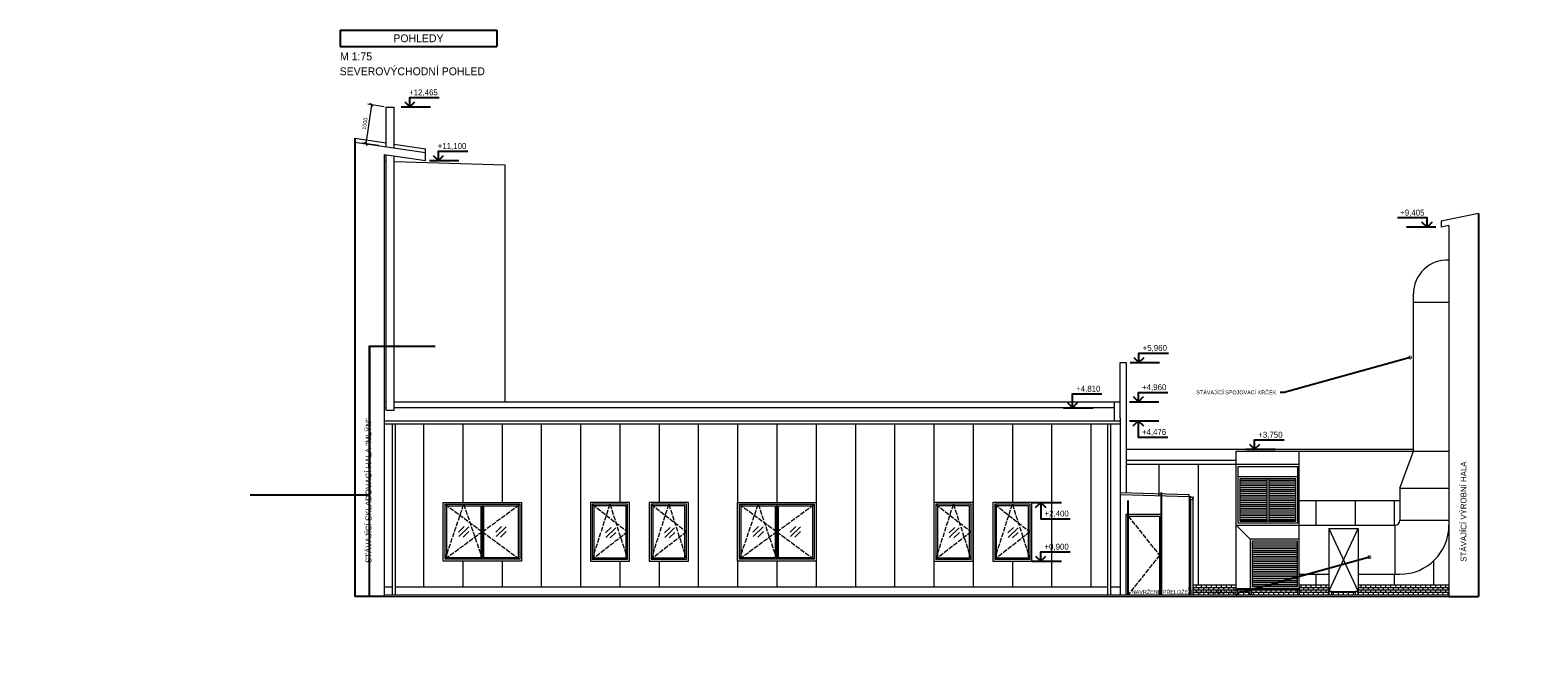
# Model space of a CAD drawing. Header units: millimetres. Extents: x -300186 to 535068, y -28581 to 763298.
# Tile 18 of 256: x 35868 to 74275, y -1329 to 14420. Entities that reach past the tile are written whole.
import ezdxf
from ezdxf import colors
from ezdxf.entities.mleader import LeaderData, LeaderLine
from ezdxf.enums import TextEntityAlignment as Align
from ezdxf.math import Vec2, Vec3

# ---------------------------------------------------------------- set-up
doc = ezdxf.new("R2010")
doc.units = ezdxf.units.MM
doc.header["$LTSCALE"] = 10
doc.header["$PDSIZE"] = -4
doc.linetypes.add('ACAD_ISO02W100', pattern=[15, 12, -3])
for name, color, linetype, lineweight in [('koty', 6, 'Continuous', 9), ('NS_tenka', 252, 'Continuous', 18), ('NS_tlusta', 252, 'Continuous', 18), ('text', 6, 'Continuous', 9), ('tlusta', 252, 'Continuous', 15), ('velmi_tlusta', 252, 'Continuous', 18)]:
    doc.layers.add(name, color=color, linetype=linetype, lineweight=lineweight)
doc.layers.add('netisk', color=30, linetype='Continuous', plot=False)
doc.layers.add('vyskove koty', color=6, linetype='Continuous')
doc.styles.add('laplan', font='txt', dxfattribs={"height": 2})
doc.styles.add('laplan N', font='txt')
doc.dimstyles.new('laplan', dxfattribs={"dimscale": 0, "dimtxt": 2, "dimasz": 1.5, "dimexe": 2, "dimexo": 0, "dimgap": 1, "dimtad": 1, "dimdec": 0, "dimrnd": 10, "dimzin": 1, "dimtxsty": 'laplan', "dimblk": 'OBLIQUE', "dimcen": 2, "dimclrd": 256, "dimclre": 256, "dimclrt": 256, "dimadec": 0, "dimazin": 0, "dimtfac": 1, "dimtdec": 0, "dimtmove": 1, "dimatfit": 2, "dimfxl": 6.5, "dimfxlon": 1, "dimtfill": 1, "dimlwd": 13, "dimlwe": -1, "dimarcsym": 0})

# ---------------------------------------------------------------- blocks, each defined once
blk = doc.blocks.new('A$C9836fc4d')
at = {"layer": 'NS_tenka', "linetype": 'ACAD_ISO02W100'}
for p, q in [((50, 1450), (1000, 750)), ((50, 50), (525, 1450)), ((525, 1450), (1000, 50)), ((1000, 750), (1950, 1450)), ((1000, 750), (50, 50)), ((1000, 750), (1950, 50))]:
    blk.add_line(p, q, dxfattribs=at)
at = {"layer": 'NS_tenka'}
for p, q in [((393, 742), (537, 883)), ((398, 627), (652, 873)), ((1343, 742), (1487, 883)), ((1348, 627), (1602, 873)), ((512, 616), (657, 756)), ((1462, 616), (1607, 756))]:
    blk.add_line(p, q, dxfattribs=at)
for points in [[(50, 1450), (1000, 1450), (1000, 50), (50, 50)], [(90, 1410), (960, 1410), (960, 90), (90, 90)], [(1000, 1450), (1950, 1450), (1950, 50), (1000, 50)], [(1040, 1410), (1910, 1410), (1910, 90), (1040, 90)]]:
    blk.add_lwpolyline(points, close=True, dxfattribs=at)
at = {"layer": 'NS_tlusta', "color": 1}
blk.add_lwpolyline([(0, 1500), (2000, 1500), (2000, 0), (0, 0)], close=True, dxfattribs=at)
blk = doc.blocks.new('A$C804aa62d')
at = {"layer": 'NS_tenka', "linetype": 'ACAD_ISO02W100'}
for p, q in [((50, 50), (500, 1450)), ((50, 1450), (950, 750)), ((500, 1450), (950, 50)), ((950, 750), (50, 50))]:
    blk.add_line(p, q, dxfattribs=at)
at = {"layer": 'NS_tenka'}
for p, q in [((388, 722), (532, 863)), ((393, 607), (647, 853)), ((507, 596), (652, 736))]:
    blk.add_line(p, q, dxfattribs=at)
at = {"layer": 'NS_tenka', "color": 1}
for points in [[(50, 50), (950, 50), (950, 1450), (50, 1450)], [(90, 90), (910, 90), (910, 1410), (90, 1410)]]:
    blk.add_lwpolyline(points, close=True, dxfattribs=at)
at = {"layer": 'NS_tlusta', "color": 1}
blk.add_lwpolyline([(0, 0), (1000, 0), (1000, 1500), (0, 1500)], close=True, dxfattribs=at)
blk = doc.blocks.new('*U57')
at = {"layer": 'vyskove koty', "linetype": 'ByBlock', "lineweight": -2}
blk.add_line((-3, 0), (7, 0), dxfattribs=at)
for points in [[(-1.75, 1.75), (0, 0), (1.75, 1.75)], [(0, 0), (0, 3.2), (0, 3.2), (10, 3.2)]]:
    blk.add_lwpolyline(points, dxfattribs=at)
at = {"layer": 'vyskove koty', "linetype": 'ByBlock', "lineweight": -2, "style": 'laplan N'}
blk.add_attdef('VYSKA', text='', height=2, dxfattribs=at).set_placement((9.5, 5.95), align=Align.TOP_RIGHT)
blk.add_attdef('POPIS_001', (11.39, -0.07), '', height=2, dxfattribs=at)
blk = doc.blocks.new('*U78')
at = {"layer": 'vyskove koty', "linetype": 'ByBlock', "lineweight": -2}
blk.add_line((3, 0), (-7, 0), dxfattribs=at)
for points in [[(0, 0), (0, 3.2), (0, 3.2), (-10, 3.2)], [(1.75, 1.75), (0, 0), (-1.75, 1.75)]]:
    blk.add_lwpolyline(points, dxfattribs=at)
at = {"layer": 'vyskove koty', "linetype": 'ByBlock', "lineweight": -2, "style": 'laplan N'}
blk.add_attdef('VYSKA', text='', height=2, dxfattribs=at).set_placement((-0.52, 5.95), align=Align.TOP_RIGHT)
blk.add_attdef('POPIS_001', (-14.18, -0.11), '', height=2, dxfattribs=at)
blk = doc.blocks.new('*U81')
at = {"layer": 'vyskove koty', "linetype": 'ByBlock', "lineweight": -2}
blk.add_line((-3, 0), (7, 0), dxfattribs=at)
for points in [[(-1.75, -1.75), (0, 0), (1.75, -1.75)], [(0, 0), (0, -5.54), (0, -5.54), (10, -5.54)]]:
    blk.add_lwpolyline(points, dxfattribs=at)
at = {"layer": 'vyskove koty', "linetype": 'ByBlock', "lineweight": -2, "style": 'laplan N'}
blk.add_attdef('VYSKA', text='', height=2, dxfattribs=at).set_placement((9.5, -2.79), align=Align.TOP_RIGHT)
blk.add_attdef('POPIS_001', (11.39, -8.81), '', height=2, dxfattribs=at)
blk = doc.blocks.new('*U82')
at = {"layer": 'vyskove koty', "linetype": 'ByBlock', "lineweight": -2}
blk.add_line((-3, 0), (7, 0), dxfattribs=at)
for points in [[(-1.75, 1.75), (0, 0), (1.75, 1.75)], [(0, 0), (0, 4.68), (0, 4.68), (10, 4.68)]]:
    blk.add_lwpolyline(points, dxfattribs=at)
at = {"layer": 'vyskove koty', "linetype": 'ByBlock', "lineweight": -2, "style": 'laplan N'}
blk.add_attdef('VYSKA', text='', height=2, dxfattribs=at).set_placement((9.5, 7.43), align=Align.TOP_RIGHT)
blk.add_attdef('POPIS_001', (11.39, 1.41), '', height=2, dxfattribs=at)
blk = doc.blocks.new('_OBLIQUE')
at = {"color": 0, "linetype": 'ByBlock'}
blk.add_line((-0.5, -0.5), (0.5, 0.5), dxfattribs=at)
blk = doc.blocks.new('*D85')
at = {"layer": 'Defpoints', "color": 0, "lineweight": -3, "transparency": 16777216}
for p in [(44939, 12463), (44418, 11530), (44790, 11474)]:
    blk.add_point(p, dxfattribs=at)
at = {"layer": 'koty', "lineweight": 13, "transparency": 16777216}
blk.add_line((44567, 12519), (44418, 11530), dxfattribs=at)
at = {"layer": 'koty', "transparency": 16777216}
for p, q in [((44888, 12471), (44468, 12534)), ((44740, 11482), (44320, 11545))]:
    blk.add_line(p, q, dxfattribs=at)
at = {"layer": 'koty', "lineweight": 13, "transparency": 16777216, "xscale": 75, "yscale": 75, "zscale": 75}
for p, rotation in [((44567, 12519), 81.4692343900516), ((44418, 11530), 261.4692343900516)]:
    blk.add_blockref('_OBLIQUE', p, dxfattribs=dict(at, rotation=rotation))
at = {"layer": 'koty', "transparency": 16777216, "insert": (44393, 12040), "char_height": 100, "attachment_point": 5, "rotation": 81.4692, "style": 'laplan', "bg_fill": 3, "box_fill_scale": 1.1, "bg_fill_color": 256, "bg_fill_true_color": 13158600, "bg_fill_transparency": 0}
blk.add_mtext('1000', dxfattribs=at)
blk = doc.blocks.new('*T88')
at = {"layer": 'text', "color": 0, "lineweight": -2}
for p, q in [((0, 0), (3995, 0)), ((0, 0), (0, -417)), ((3995, 0), (3995, -417)), ((0, -417), (3995, -417))]:
    blk.add_line(p, q, dxfattribs=at)
at = {"layer": 'text', "lineweight": 18, "insert": (1997, -208), "char_height": 200, "width": 3844.77, "attachment_point": 5, "style": 'laplan N'}
blk.add_mtext('POHLEDY', dxfattribs=at)
blk = doc.blocks.new('_DotSmall')
at = {"color": 0, "linetype": 'ByBlock', "const_width": 0.5}
blk.add_lwpolyline([(-0.0625, 0, 1), (0.0625, 0, 1)], format="xyb", close=True, dxfattribs=at)
blk = doc.blocks.new('A$C801bb225')
at = {"layer": 'NS_tlusta', "color": 1}
for p, q in [((0, 1686), (750, 1686)), ((0, 1686), (0, 79)), ((0, 1686), (750, 79)), ((0, 79), (750, 1686)), ((750, 1686), (750, 79)), ((0, 79), (750, 79))]:
    blk.add_line(p, q, dxfattribs=at)
for points in [[(79, 0), (79, 79), (0, 79), (0, 0)], [(750, 0), (750, 79), (671, 79), (671, 0)]]:
    blk.add_lwpolyline(points, dxfattribs=at)
blk = doc.blocks.new('slepak')
at = {"layer": 'text', "color": 252, "char_height": 150, "attachment_point": 1, "rotation": 90, "style": 'laplan N'}
for insert in [(4060, 107758), (4114, 90533)]:
    blk.add_mtext_dynamic_manual_height_columns('\\pi1880.72915;SKLADOVACÍ HALA\\P\\pi2434.22915;(MLÝN)', width=5545.82, gutter_width=500, heights=[0], dxfattribs=dict(at, insert=insert))

msp = doc.modelspace()

# ---------------------------------------------------------------- hatches: boundary and pattern name
at = {"layer": 'koty'}
h = msp.add_hatch(dxfattribs=at)
h.set_pattern_fill('ANSI31', color=251, scale=15, angle=135)
h.set_pattern_definition([(180, (66688.643, 1920), (-4e-15, -47.625), [])])
h.paths.add_polyline_path([(67368.643, 3010), (66688.643, 3010), (66688.643, 1920), (67368.643, 1920)])
h.paths.add_polyline_path([(68098.643, 3010), (67418.643, 3010), (67418.643, 1920), (68098.643, 1920)])
h = msp.add_hatch(dxfattribs=at)
h.set_pattern_fill('ANSI31', color=251, scale=15, angle=135)
h.set_pattern_definition([(180, (132287.353, 10701.145), (-4e-15, -47.625), [])])
h.paths.add_polyline_path([(68148.643, 1410), (66998.643, 1410), (66998.643, 260), (68148.643, 260)])
h = msp.add_hatch(dxfattribs=at)
h.set_pattern_fill('BRICK', color=251, scale=10)
h.set_pattern_definition([(0, (65388.64, 300), (0, 63.5), []), (90, (65388.64, 300), (-127, 8e-15), [63.5, -63.5]), (90, (65452.14, 300), (-127, 8e-15), [-63.5, 63.5])])
h.paths.add_polyline_path([(66948.643, 50), (66948.643, 173.94), (66624.703, 173.94), (66624.703, 50)])
h.paths.add_polyline_path([(66984.703, 173.94), (66984.703, 50), (68162.583, 50), (68162.583, 173.94)])
h.paths.add_polyline_path([(65429.688, 50), (65429.688, 300), (65388.643, 300), (65388.643, 50)])
h.paths.add_polyline_path([(65489.688, 300), (65489.688, 50), (66588.643, 50), (66588.643, 173.94), (66588.643, 210), (66588.643, 300)])
h.paths.add_polyline_path([(68948.643, 50), (68948.643, 300), (68198.643, 300), (68198.643, 210), (68198.643, 173.94), (68198.643, 50)])
h.paths.add_polyline_path([(69619.784, 50), (69619.784, 128.859), (69027.502, 128.859), (69027.502, 50)])
h.paths.add_polyline_path([(69698.643, 300), (69698.643, 50), (72011.499, 50), (72011.499, 300)])

# ---------------------------------------------------------------- linework, layer by layer
for p, q in [((64618.177, 3375.292), (64618.177, 2573.204)), ((65618.177, 3375.292), (65618.177, 300)), ((68618.177, 2450), (68618.177, 1820)), ((69618.177, 2450), (69618.177, 1820)), ((70618.177, 2450), (70618.177, 1820)), ((71618.177, 909.724), (71618.177, 300)), ((68618.177, 570), (68618.177, 300)), ((70618.177, 570), (70618.177, 300))]:
    msp.add_line(p, q, dxfattribs=at)
at = {"layer": 'netisk'}
for p, q in [((44138.643, 11672.031), (44138.643, 0)), ((72761.499, 9752.732), (72761.499, 0)), ((44888.643, 0), (44138.643, 0)), ((72011.499, 0), (72761.499, 0))]:
    msp.add_line(p, q, dxfattribs=at)
for points in [[(63838.643, 50), (63838.643, 2450)], [(64688.643, 50), (64688.643, 2650)]]:
    msp.add_lwpolyline(points, dxfattribs=at)
at = {"layer": 'NS_tenka'}
for p, q in [((45888.643, 4400.567), (45888.643, 250)), ((46888.643, 4400.567), (46888.643, 2400)), ((47888.643, 4400.567), (47888.643, 2400)), ((48888.643, 4400.567), (48888.643, 250)), ((49888.643, 4400.567), (49888.643, 250)), ((50888.643, 4400.567), (50888.643, 2400)), ((51888.643, 4400.567), (51888.643, 2400)), ((52888.643, 4400.567), (52888.643, 250)), ((53888.643, 4400.567), (53888.643, 2400)), ((54888.643, 4400.567), (54888.643, 2400)), ((55888.643, 4400.567), (55888.643, 2400)), ((56888.643, 4400.567), (56888.643, 250)), ((57888.643, 4400.567), (57888.643, 250)), ((58888.643, 4400.567), (58888.643, 2400)), ((59888.643, 4400.567), (59888.643, 250)), ((60888.643, 4400.567), (60888.643, 2400)), ((61888.643, 4400.567), (61888.643, 250)), ((62888.643, 4400.567), (62888.643, 250)), ((46888.643, 900), (46888.643, 250)), ((47888.643, 900), (47888.643, 250)), ((50888.643, 900), (50888.643, 250)), ((51888.643, 900), (51888.643, 250)), ((53888.643, 900), (53888.643, 250)), ((54888.643, 900), (54888.643, 250)), ((55888.643, 900), (55888.643, 250)), ((58888.643, 900), (58888.643, 250)), ((60888.643, 900), (60888.643, 250))]:
    msp.add_line(p, q, dxfattribs=at)
at = {"layer": 'NS_tenka', "color": 1, "linetype": 'ACAD_ISO02W100'}
for p, q in [((63838.643, 2050), (64638.643, 1050)), ((64638.643, 1050), (63838.643, 50))]:
    msp.add_line(p, q, dxfattribs=at)
at = {"layer": 'NS_tenka', "color": 1}
msp.add_lwpolyline([(63838.643, 50), (63838.643, 2050), (64638.643, 2050), (64638.643, 50)], dxfattribs=at)
at = {"layer": 'NS_tlusta', "color": 1}
for p, q in [((44938.643, 12463.218), (45138.643, 12463.218)), ((44938.643, 11452.031), (44938.643, 12463.218)), ((45138.643, 11422.031), (45138.643, 12463.218)), ((44938.643, 4750.832), (44938.643, 11251.472)), ((45138.643, 4750.832), (45138.643, 11221.472)), ((63638.643, 4961.267), (63638.643, 5961.267)), ((63638.643, 5961.267), (63788.643, 5961.267)), ((63788.643, 5961.267), (63788.643, 2649.612)), ((44888.643, 4961.267), (44938.643, 4961.267)), ((44888.643, 4811.267), (44938.643, 4811.267)), ((44938.643, 4750.832), (45138.643, 4750.832)), ((45138.643, 4961.267), (63638.643, 4961.267)), ((45138.643, 4811.267), (63488.643, 4811.267)), ((63488.643, 4475.567), (63488.643, 4961.267)), ((63638.643, 4555.5), (63638.643, 4961.267)), ((44888.643, 4475.567), (63638.643, 4475.567)), ((44888.643, 4400.567), (63638.643, 4400.567)), ((45088.643, 4400.567), (45088.643, 50)), ((45163.643, 4400.567), (45163.643, 50)), ((63313.643, 4400.567), (63313.643, 50)), ((63388.643, 4400.567), (63388.643, 50)), ((63638.643, 4555.5), (63638.643, 50)), ((63638.643, 2652.612), (65388.643, 2600.112)), ((63638.643, 2602.59), (65388.643, 2550.09)), ((65388.643, 2550.09), (65388.643, 2600.112)), ((65388.643, 2550.09), (65388.643, 50)), ((65388.643, 2550.09), (65438.62, 2548.591)), ((65402.22, 2526.271), (65499.989, 2541.039)), ((65429.688, 2481.635), (65429.688, 50)), ((65438.62, 2548.591), (65430.257, 2530.506)), ((65489.688, 2493.162), (65489.688, 50)), ((44888.643, 250), (45088.643, 250)), ((44888.643, 50), (64188.643, 50)), ((45163.643, 250), (63313.643, 250)), ((63388.643, 250), (63638.643, 250)), ((63638.643, 50), (66588.643, 50)), ((66588.643, 50), (66588.643, 0))]:
    msp.add_line(p, q, dxfattribs=at)
msp.add_lwpolyline([(63788.643, 50), (63788.643, 2100), (64688.643, 2100), (64688.643, 50)], dxfattribs=at)
msp.add_arc((65452.22, 2526.271), 50, 180, 17.1795059, dxfattribs=at)
at = {"layer": 'tlusta'}
for p, q in [((45138.643, 11522.031), (45938.643, 11402.031)), ((45938.643, 11302.031), (45938.643, 11402.031)), ((44888.643, 11082.972), (44938.643, 11081.472)), ((45138.643, 11075.472), (47958.643, 10990.872)), ((47958.643, 10990.872), (47958.643, 4961.267)), ((72011.499, 8566.313), (71927.363, 8566.313)), ((71104.473, 3700), (71104.473, 7705.409)), ((71104.473, 7496.895), (72011.499, 7496.895)), ((63788.643, 3750), (71104.473, 3750)), ((63788.643, 3470.555), (66588.643, 3470.555)), ((66588.643, 3360), (66588.643, 3700)), ((66588.643, 3700), (71104.473, 3700)), ((68198.643, 3360), (68198.643, 3700)), ((70761.499, 2760), (71104.473, 3700)), ((71104.473, 3700), (72011.499, 3700)), ((63788.643, 3375.292), (66588.643, 3375.292)), ((66588.643, 210), (66588.643, 3360)), ((68198.643, 3360), (66588.643, 3360)), ((68198.643, 1460), (68198.643, 3360)), ((66638.643, 3060), (68148.643, 3060)), ((67368.643, 3010), (67368.643, 1920)), ((67418.643, 3010), (67418.643, 1920)), ((70761.499, 2760), (70761.499, 1946.701)), ((70761.499, 2760), (72011.499, 2760)), ((68198.643, 2450), (70761.499, 2450)), ((70761.499, 1946.701), (72011.499, 1946.701)), ((66588.643, 1820), (68198.643, 1820)), ((66948.643, 1460), (66588.643, 1820)), ((68198.643, 1820), (70634.798, 1820)), ((70634.798, 1820), (70634.798, 570)), ((68198.643, 570), (68948.643, 570)), ((69698.643, 570), (70761.499, 570)), ((65388.643, 300), (65429.688, 300)), ((65489.688, 300), (66588.643, 300)), ((66588.643, 210), (68198.643, 210)), ((66588.643, 50), (72011.499, 50)), ((68198.643, 300), (68948.643, 300)), ((69698.643, 300), (72011.499, 300))]:
    msp.add_line(p, q, dxfattribs=at)
for points in [[(66638.643, 3310), (68148.643, 3310), (68148.643, 1870), (66638.643, 1870)], [(66688.643, 3010), (68098.643, 3010), (68098.643, 1920), (66688.643, 1920)], [(68198.643, 210), (68198.643, 1460), (66948.643, 1460), (66948.643, 210)], [(68148.643, 260), (68148.643, 1410), (66998.643, 1410), (66998.643, 260)], [(66588.643, 210), (68198.643, 210), (68198.643, 173.94), (66588.643, 173.94)], [(66588.643, 50), (66588.643, 173.94), (66624.703, 173.94), (66624.703, 50)], [(66948.643, 50), (66948.643, 173.94), (66984.703, 173.94), (66984.703, 50)], [(68162.583, 50), (68162.583, 173.94), (68198.643, 173.94), (68198.643, 50)]]:
    msp.add_lwpolyline(points, close=True, dxfattribs=at)
for centre, radius, start, end in [((71966.255, 7705.409), 861.782, 87.4133958, 180), ((70634.798, 1946.701), 126.701, 270, 0), ((70761.499, 1820), 1250, 270, 0)]:
    msp.add_arc(centre, radius, start, end, dxfattribs=at)
at = {"layer": 'velmi_tlusta'}
for p, q in [((44138.643, 11572.031), (45938.643, 11302.031)), ((44888.643, 11258.972), (44888.643, 0)), ((44888.643, 11258.972), (45938.643, 11101.472)), ((45938.643, 11101.472), (45938.643, 11302.031)), ((72761.499, 9752.732), (71811.499, 9560)), ((71811.499, 9560), (71811.499, 9406.944)), ((72011.499, 9447.519), (71811.499, 9406.944)), ((72011.499, 9447.519), (72011.499, 0)), ((44888.643, 0), (72011.499, 0))]:
    msp.add_line(p, q, dxfattribs=at)

# ---------------------------------------------------------------- block references
msp.add_blockref('*T88', (43762.009, 14420.262))
at = {"layer": 'koty'}
for name, p in [('A$C9836fc4d', (46388.643, 900)), ('A$C804aa62d', (50138.643, 900)), ('A$C804aa62d', (51638.643, 900)), ('A$C9836fc4d', (53888.643, 900)), ('A$C804aa62d', (58888.643, 900)), ('A$C804aa62d', (60388.643, 900))]:
    msp.add_blockref(name, p, dxfattribs=at)
at = {"layer": 'netisk'}
msp.add_blockref('A$C801bb225', (68948.643, 50), dxfattribs=at)
at = {"layer": 'vyskove koty'}
ref = msp.add_blockref('*U57', (45539.953, 12465.218), dxfattribs=dict(at, xscale=75, yscale=75, zscale=75))
ref.add_attrib('VYSKA', '+12,465', dxfattribs={"linetype": 'ByBlock', "lineweight": -2, "height": 150, "style": 'laplan N'}).set_placement((46252.4, 12911.452), align=Align.TOP_RIGHT)
ref = msp.add_blockref('*U57', (46266.814, 11100.472), dxfattribs=dict(at, xscale=75, yscale=75, zscale=75))
ref.add_attrib('VYSKA', '+11,100', dxfattribs={"linetype": 'ByBlock', "lineweight": -2, "height": 150, "style": 'laplan N'}).set_placement((46979.261, 11546.706), align=Align.TOP_RIGHT)
ref = msp.add_blockref('*U78', (71451.565, 9404.944), dxfattribs=dict(at, xscale=75, yscale=75, zscale=75))
ref.add_attrib('VYSKA', '+9,405', dxfattribs={"linetype": 'ByBlock', "lineweight": -2, "height": 150, "style": 'laplan N'}).set_placement((71387.761, 9851.178), align=Align.TOP_RIGHT)
ref = msp.add_blockref('*U57', (64113.404, 5960.267), dxfattribs=dict(at, xscale=75, yscale=75, zscale=75))
ref.add_attrib('VYSKA', '+5,960', dxfattribs={"linetype": 'ByBlock', "lineweight": -2, "height": 150, "style": 'laplan N'}).set_placement((64825.85, 6406.501), align=Align.TOP_RIGHT)
ref = msp.add_blockref('*U57', (64099.037, 4960.267), dxfattribs=dict(at, xscale=75, yscale=75, zscale=75))
ref.add_attrib('VYSKA', '+4,960', dxfattribs={"linetype": 'ByBlock', "lineweight": -2, "height": 150, "style": 'laplan N'}).set_placement((64811.484, 5406.501), align=Align.TOP_RIGHT)
ref = msp.add_blockref('*U82', (62420.584, 4810.267), dxfattribs=dict(at, xscale=75, yscale=75, zscale=75))
ref.add_attrib('VYSKA', '+4,810', dxfattribs={"linetype": 'ByBlock', "lineweight": -2, "height": 150, "style": 'laplan N'}).set_placement((63133.03, 5367.577), align=Align.TOP_RIGHT)
ref = msp.add_blockref('*U81', (64096.226, 4475.567), dxfattribs=dict(at, xscale=75, yscale=75, zscale=75))
ref.add_attrib('VYSKA', '+4,476', dxfattribs={"linetype": 'ByBlock', "lineweight": -2, "height": 150, "style": 'laplan N'}).set_placement((64808.672, 4266.362), align=Align.TOP_RIGHT)
ref = msp.add_blockref('*U57', (67059.873, 3750), dxfattribs=dict(at, xscale=75, yscale=75, zscale=75))
ref.add_attrib('VYSKA', '+3,750', dxfattribs={"linetype": 'ByBlock', "lineweight": -2, "height": 150, "style": 'laplan N'}).set_placement((67772.32, 4196.234), align=Align.TOP_RIGHT)
ref = msp.add_blockref('*U81', (61613.643, 2400), dxfattribs=dict(at, xscale=75, yscale=75, zscale=75))
ref.add_attrib('VYSKA', '+2,400', dxfattribs={"linetype": 'ByBlock', "lineweight": -2, "height": 150, "style": 'laplan N'}).set_placement((62326.089, 2190.795), align=Align.TOP_RIGHT)
ref = msp.add_blockref('*U57', (61613.643, 900), dxfattribs=dict(at, xscale=75, yscale=75, zscale=75))
ref.add_attrib('VYSKA', '+0,900', dxfattribs={"linetype": 'ByBlock', "lineweight": -2, "height": 150, "style": 'laplan N'}).set_placement((62326.089, 1346.234), align=Align.TOP_RIGHT)

# ---------------------------------------------------------------- texts
at = {"layer": 'text', "color": 252, "lineweight": 18, "insert": (43761.758, 13852.257), "char_height": 200, "attachment_point": 1, "style": 'laplan N'}
msp.add_mtext_dynamic_manual_height_columns('M 1:75', width=5545.81543, gutter_width=500, heights=[0], dxfattribs=at)
at = {"layer": 'text', "insert": (43752.099, 13472.921), "char_height": 200, "attachment_point": 1, "style": 'laplan N'}
msp.add_mtext_dynamic_manual_height_columns('SEVEROVÝCHODNÍ POHLED', width=5545.81543, gutter_width=500, heights=[0], dxfattribs=at)
at = {"layer": 'text', "char_height": 150, "attachment_point": 1, "rotation": 90, "style": 'laplan N', "bg_fill": 3, "box_fill_scale": 1, "bg_fill_color": 256, "bg_fill_transparency": 0}
for s, width, insert in [('STÁVAJÍCÍ SKLADOVACÍ HALA "MLÝN"', 5611.76454, (44411.998, 856.139)), ('STÁVAJÍCÍ VÝROBNÍ HALA', 3937.41047, (72306.672, 888.54))]:
    msp.add_mtext_dynamic_manual_height_columns(s, width=width, gutter_width=500, heights=[0], dxfattribs=dict(at, insert=insert))

# ---------------------------------------------------------------- leaders
at = {"layer": 'text'}
ml = msp.add_multileader_mtext('Standard', dxfattribs=at)
ml.set_content('STÁVAJÍCÍ SPOJOVACÍ KRČEK', color=256, style='laplan')
ml.set_leader_properties()
ml.set_arrow_properties(name='DOTSMALL')
ml.build(insert=Vec2(0, 0))
ml.multileader.update_dxf_attribs({"dogleg_length": 2, "arrow_head_size": 150, "scale": 50})
ctx = ml.context
ctx.base_point, ctx.scale, ctx.char_height, ctx.arrow_head_size, ctx.landing_gap_size, ctx.plane_origin = Vec3(65605.79, 5198.15), 50, 100, 150, 100, Vec3(65357.386, 4041.692)
ctx.text_align_type = 2
notes = []
notes.append((ctx, [(1, (1, 1, 0), (67814.933, 5198.15), (-1, 0), 100, [(0, [(71020.444, 6086.164)], 0, [])])]))
ctx.mtext.insert, ctx.mtext.alignment, ctx.mtext.flow_direction = Vec3(67614.933, 5249.222), 3, 5
ml = msp.add_multileader_mtext('Standard', dxfattribs=at)
ml.set_content('NAVRŽENÉ PŘELOŽENÍ VZT JEDNOTEK', color=256, style='laplan')
ml.set_leader_properties()
ml.set_arrow_properties(name='DOTSMALL')
ml.build(insert=Vec2(0, 0))
ml.multileader.update_dxf_attribs({"dogleg_length": 2, "arrow_head_size": 150, "scale": 50})
ctx = ml.context
ctx.base_point, ctx.scale, ctx.char_height, ctx.arrow_head_size, ctx.landing_gap_size, ctx.plane_origin = Vec3(64011.479, 117.549), 50, 100, 150, 100, Vec3(64320.647, -1038.909)
ctx.text_align_type = 2
notes.append((ctx, [(1, (1, 1, 0), (66778.193, 117.549), (-1, 0), 100, [(0, [(69983.704, 1005.563)], 0, [])])]))
ctx.mtext.insert, ctx.mtext.alignment, ctx.mtext.flow_direction = Vec3(66578.193, 168.621), 3, 5
for ctx, leaders in notes:
    for number, flags, end, landing, length, lines in leaders:
        leader = LeaderData()
        leader.index, (leader.has_last_leader_line, leader.has_dogleg_vector, leader.attachment_direction) = number, flags
        leader.last_leader_point, leader.dogleg_vector, leader.dogleg_length = Vec3(end), Vec3(landing), length
        for number, points, colour, breaks in lines:
            line = LeaderLine()
            line.index, line.vertices, line.color, line.breaks = number, Vec3.list(points), colors.encode_raw_color(colour), breaks
            leader.lines.append(line)
        ctx.leaders.append(leader)

# ---------------------------------------------------------------- next in the draw order: linework, layer by layer
at = {"layer": 'netisk'}
for points in [[(44513.643, 6380), (44513.643, 2580), (41474.249, 2580)], [(44513.643, 0), (44513.643, 6380), (46184.709, 6380)]]:
    msp.add_lwpolyline(points, dxfattribs=at)

# ---------------------------------------------------------------- next in the draw order: dimensions: what is measured, and where the dimension line sits
at = {"layer": 'koty'}
dim = msp.add_aligned_dim(p1=(44938.643, 12463.218), p2=(44790.302, 11474.282), distance=-376.011, dimstyle='laplan', override={"dimscale": 50}, dxfattribs=at)
dim.commit()
dim.dimension.update_dxf_attribs({"geometry": '*D85', "text_midpoint": (44392.739, 12039.51)})

# ---------------------------------------------------------------- next in the draw order: leaders
at = {"layer": 'text'}
ml = msp.add_multileader_mtext('Standard', dxfattribs=at)
ml.set_content('NOVĚ NAVRŽENÉ KOMÍNOVÉ TĚLESO NOVĚ NAVRŽENÉHO KOTLE', color=256, style='laplan')
ml.set_leader_properties()
ml.set_arrow_properties(name='DOTSMALL')
ml.build(insert=Vec2(0, 0))
ml.multileader.update_dxf_attribs({"dogleg_length": 2, "arrow_head_size": 150, "scale": 50})
ctx = ml.context
ctx.base_point, ctx.scale, ctx.char_height, ctx.arrow_head_size, ctx.landing_gap_size, ctx.plane_origin = Vec3(124351.543, 6834.549), 50, 100, 150, 100, Vec3(124451.565, 6010.372)
ctx.text_align_type = 2
notes = []
notes.append((ctx, [(1, (1, 1, 0), (127003.829, 6834.549), (-1, 0), 100, [(0, [(127701.744, 6230.28)], 0, [])])]))
ctx.mtext.insert, ctx.mtext.width, ctx.mtext.alignment, ctx.mtext.flow_direction = Vec3(126803.829, 6885.621), 2526.30772, 3, 5
ml = msp.add_multileader_mtext('Standard', dxfattribs=at)
ml.set_content('NOVĚ NAVRŽENÉ KOMÍNOVÉ TĚLESO NOVĚ NAVRŽENÉHO ČISTIČE KARCHER', color=256, style='laplan')
ml.set_leader_properties()
ml.set_arrow_properties(name='DOTSMALL')
ml.build(insert=Vec2(0, 0))
ml.multileader.update_dxf_attribs({"dogleg_length": 2, "arrow_head_size": 150, "scale": 50})
ctx = ml.context
ctx.base_point, ctx.scale, ctx.char_height, ctx.arrow_head_size, ctx.landing_gap_size, ctx.plane_origin = Vec3(115546.472, 6572.476), 50, 100, 150, 100, Vec3(115754.065, 5748.299)
ctx.text_align_type = 2
notes.append((ctx, [(1, (1, 1, 0), (118306.329, 6572.476), (-1, 0), 100, [(0, [(119004.244, 5968.207)], 0, [])])]))
ctx.mtext.insert, ctx.mtext.width, ctx.mtext.alignment, ctx.mtext.flow_direction = Vec3(118106.329, 6623.548), 2526.30772, 3, 5
for ctx, leaders in notes:
    for number, flags, end, landing, length, lines in leaders:
        leader = LeaderData()
        leader.index, (leader.has_last_leader_line, leader.has_dogleg_vector, leader.attachment_direction) = number, flags
        leader.last_leader_point, leader.dogleg_vector, leader.dogleg_length = Vec3(end), Vec3(landing), length
        for number, points, colour, breaks in lines:
            line = LeaderLine()
            line.index, line.vertices, line.color, line.breaks = number, Vec3.list(points), colors.encode_raw_color(colour), breaks
            leader.lines.append(line)
        ctx.leaders.append(leader)

# ---------------------------------------------------------------- next in the draw order: linework, layer by layer
at = {"layer": 'tlusta'}
msp.add_line((44138.643, 11672.031), (44938.643, 11552.031), dxfattribs=at)

# ---------------------------------------------------------------- next in the draw order: block references
at = {"rotation": 90}
msp.add_blockref('slepak', (351248.092, -5340.356), dxfattribs=at)

doc.saveas('drawing.dxf')
